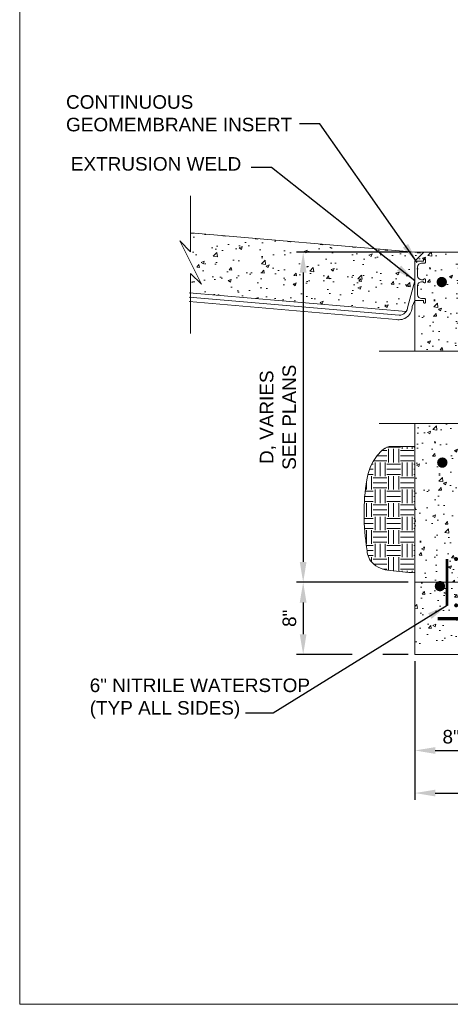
# Model space of a CAD drawing. Header units: feet. Extents: x -1473 to -1113, y 346 to 592.
# Tile 1 of 18: x -1473 to -1425, y 346 to 455. Entities that reach past the tile are written whole.
import ezdxf

# ---------------------------------------------------------------- set-up
doc = ezdxf.new("R2010")
doc.units = ezdxf.units.FT
doc.header["$MEASUREMENT"] = 0
doc.layers.get('DefPoints').update_dxf_attribs({"lineweight": 0})
for name, color, linetype, lineweight in [('C-DETL-GRPH', 2, 'Continuous', 0), ('C-Detl-Grph-Wt 0', 4, 'Continuous', 0), ('G-ANNO-DIMS', 2, 'Continuous', 0), ('G-ANNO-MASK', 1, 'Continuous', 0), ('G-ANNO-PATT', 250, 'Continuous', 0), ('S-REIN-RBAR', 1, 'Continuous', 70)]:
    doc.layers.add(name, color=color, linetype=linetype, lineweight=lineweight)
doc.layers.add('G-ANNO-NOTE', color=4, linetype='Continuous')
doc.layers.add('G-ANNO-NPLT', color=2, linetype='Continuous', lineweight=0, plot=False)
doc.styles.add("AEC_AC_05ArchDims-CC_1_1'", font='arial.ttf', dxfattribs={"height": 1.5})
doc.styles.add("AEC_AC_44Text-LeftTop_1_1'", font='arial.ttf', dxfattribs={"height": 1.5})
doc.dimstyles.new("AEC_AC_05_Arch-Dims_1_1'", dxfattribs={"dimtxt": 1.5, "dimasz": 2.25, "dimexe": 0.75, "dimexo": 0.75, "dimgap": 0.75, "dimtad": 1, "dimdec": 4, "dimzin": 15, "dimdsep": 46, "dimlunit": 4, "dimtxsty": "AEC_AC_05ArchDims-CC_1_1'", "dimcen": 0.09, "dimclrd": 256, "dimclre": 256, "dimazin": 2, "dimtfac": 0.7, "dimtdec": 4, "dimtix": 1, "dimtmove": 1, "dimatfit": 3, "dimfxl": 1, "dimfrac": 1, "dimtolj": 1, "dimtzin": 15, "dimlwd": 30, "dimlwe": 30, "dimarcsym": 0})
doc.dimstyles.new("AEC_AC_44_Notes_1_1'", dxfattribs={"dimtxt": 1.5, "dimasz": 2.25, "dimexe": 0.75, "dimexo": 0.75, "dimgap": 0.75, "dimtad": 1, "dimjust": 1, "dimdec": 3, "dimzin": 15, "dimdsep": 46, "dimlunit": 5, "dimtxsty": "AEC_AC_44Text-LeftTop_1_1'", "dimblk": 'NONE', "dimcen": 0.09, "dimclrd": 256, "dimclre": 256, "dimazin": 2, "dimtfac": 0.7, "dimtdec": 3, "dimtmove": 1, "dimatfit": 1, "dimfxl": 1, "dimfrac": 1, "dimtolj": 1, "dimtzin": 15, "dimlwd": 30, "dimlwe": 30, "dimarcsym": 0})

# ---------------------------------------------------------------- blocks, each defined once
blk = doc.blocks.new('*D80')
at = {"layer": 'DefPoints', "color": 0, "lineweight": 50, "transparency": 16777216}
for p in [(-1429.25, 429.68), (-1441.62, 393.14), (-1429.25, 393.14)]:
    blk.add_point(p, dxfattribs=at)
at = {"layer": 'G-ANNO-DIMS', "lineweight": 30, "transparency": 16777216}
for p, q in [((-1430, 429.68), (-1442.37, 429.68)), ((-1441.62, 427.43), (-1441.62, 395.39)), ((-1430, 393.14), (-1442.37, 393.14))]:
    blk.add_line(p, q, dxfattribs=at)
at = {"layer": 'G-ANNO-DIMS', "lineweight": 50, "transparency": 16777216}
for points in [[(-1442, 427.43), (-1441.25, 427.43), (-1441.62, 429.68)], [(-1442, 395.39), (-1441.25, 395.39), (-1441.62, 393.14)]]:
    blk.add_solid(points, dxfattribs=at)
at = {"layer": 'G-ANNO-DIMS', "color": 0, "lineweight": 30, "transparency": 16777216, "insert": (-1444.41, 411.41), "char_height": 1.5, "attachment_point": 5, "rotation": 90, "style": "AEC_AC_05ArchDims-CC_1_1'"}
blk.add_mtext('\\A1;D, VARIES\\PSEE PLANS', dxfattribs=at)
blk = doc.blocks.new('*D81')
at = {"layer": 'DefPoints', "color": 0, "lineweight": 50, "transparency": 16777216}
for p in [(-1429.25, 393.14), (-1441.62, 385.13), (-1429.25, 385.13)]:
    blk.add_point(p, dxfattribs=at)
at = {"layer": 'G-ANNO-DIMS', "lineweight": 30, "transparency": 16777216}
for p, q in [((-1430, 393.14), (-1442.37, 393.14)), ((-1441.62, 390.89), (-1441.62, 387.38)), ((-1436.19, 385.13), (-1442.37, 385.13)), ((-1430, 385.13), (-1432.82, 385.13))]:
    blk.add_line(p, q, dxfattribs=at)
at = {"layer": 'G-ANNO-DIMS', "lineweight": 50, "transparency": 16777216}
for points in [[(-1442, 390.89), (-1441.25, 390.89), (-1441.62, 393.14)], [(-1442, 387.38), (-1441.25, 387.38), (-1441.62, 385.13)]]:
    blk.add_solid(points, dxfattribs=at)
at = {"layer": 'G-ANNO-DIMS', "color": 0, "lineweight": 30, "transparency": 16777216, "insert": (-1443.14, 389.14), "char_height": 1.5, "attachment_point": 5, "rotation": 90, "style": "AEC_AC_05ArchDims-CC_1_1'"}
blk.add_mtext('\\A1;8"', dxfattribs=at)
blk = doc.blocks.new('*D82')
at = {"layer": 'DefPoints', "color": 0, "lineweight": 50, "transparency": 16777216}
for p in [(-1429.25, 385.13), (-1421.25, 381.04), (-1421.25, 374.51)]:
    blk.add_point(p, dxfattribs=at)
at = {"layer": 'G-ANNO-DIMS', "lineweight": 30, "transparency": 16777216}
for p, q in [((-1429.25, 384.38), (-1429.25, 373.76)), ((-1421.25, 380.29), (-1421.25, 373.76)), ((-1427, 374.51), (-1423.5, 374.51))]:
    blk.add_line(p, q, dxfattribs=at)
at = {"layer": 'G-ANNO-DIMS', "lineweight": 50, "transparency": 16777216}
for points in [[(-1427, 374.88), (-1427, 374.13), (-1429.25, 374.51)], [(-1423.5, 374.88), (-1423.5, 374.13), (-1421.25, 374.51)]]:
    blk.add_solid(points, dxfattribs=at)
at = {"layer": 'G-ANNO-DIMS', "color": 0, "lineweight": 30, "transparency": 16777216, "insert": (-1425.25, 376.02), "char_height": 1.5, "attachment_point": 5, "style": "AEC_AC_05ArchDims-CC_1_1'"}
blk.add_mtext('\\A1;8"', dxfattribs=at)
blk = doc.blocks.new('*D93')
at = {"layer": 'DefPoints', "color": 0, "lineweight": 50, "transparency": 16777216}
for p in [(-1429.25, 385.13), (-1394.75, 385.13), (-1394.75, 369.79)]:
    blk.add_point(p, dxfattribs=at)
at = {"layer": 'G-ANNO-DIMS', "lineweight": 30, "transparency": 16777216}
for p, q in [((-1429.25, 384.38), (-1429.25, 369.04)), ((-1394.75, 384.38), (-1394.75, 382.82)), ((-1394.75, 379.52), (-1394.75, 369.04)), ((-1427, 369.79), (-1397, 369.79))]:
    blk.add_line(p, q, dxfattribs=at)
at = {"layer": 'G-ANNO-DIMS', "lineweight": 50, "transparency": 16777216}
for points in [[(-1427, 370.17), (-1427, 369.42), (-1429.25, 369.79)], [(-1397, 370.17), (-1397, 369.42), (-1394.75, 369.79)]]:
    blk.add_solid(points, dxfattribs=at)
at = {"layer": 'G-ANNO-DIMS', "color": 0, "lineweight": 30, "transparency": 16777216, "insert": (-1412, 371.32), "char_height": 1.5, "attachment_point": 5, "style": "AEC_AC_05ArchDims-CC_1_1'"}
blk.add_mtext('\\A1;35 {\\H1x;1/2}"', dxfattribs=at)
blk = doc.blocks.new('_None')

msp = doc.modelspace()

# ---------------------------------------------------------------- hatches: boundary and pattern name
at = {"layer": 'C-DETL-GRPH', "extrusion": (0.026377, -5.01812e-12, 0.999652)}
msp.add_hatch(color=256, dxfattribs=at).paths.add_polyline_path([(395.91502, 1425.26768, 1), (395.49, 1425.11842, 1)])
at = {"layer": 'C-DETL-GRPH', "extrusion": (0.026377, -4.94442e-12, 0.999652)}
msp.add_hatch(color=256, dxfattribs=at).paths.add_polyline_path([(390.78641, 1425.26768, 1), (390.36138, 1425.11842, 1)])
at = {"layer": 'G-ANNO-PATT'}
h = msp.add_hatch(dxfattribs=at)
h.set_pattern_fill('AR-CONC', color=256, style=0, pattern_type=2)
h.set_pattern_definition([(50, (-1446.2298, 427.4008), (3.5863, -0.31376), [0.375, -4.125]), (355, (-1446.23, 427.4008), (-0.69376, 3.76096), [0.3, -3.3]), (100.451, (-1445.931, 427.3746), (2.89254, 3.4472), [0.3187, -3.5057]), (46.184, (-1446.23, 428.401), (5.3362, -0.8276), [0.5625, -6.1875]), (96.636, (-1445.785, 428.332), (4.6733, 4.8706), [0.478, -5.2586]), (351.184, (-1446.23, 428.401), (4.6733, 4.8706), [0.45, -4.95]), (21, (-1445.7298, 428.1508), (2.98453, -2.0131), [0.375, -4.125]), (326, (-1445.73, 428.1508), (1.2166, 3.62575), [0.3, -3.3]), (71.451, (-1445.481, 427.983), (4.2011, 1.61266), [0.3187, -3.5057]), (37.5, (-1446.2298, 427.4008), (0.0608, 1.66447), [0, -3.26, 0, -3.35, 0, -3.3125]), (7.5, (-1446.2298, 427.4008), (1.31535, 1.97206), [0, -1.91, 0, -3.185, 0, -1.2625]), (327.5, (-1447.3448, 427.4008), (2.66911, -0.11277), [0, -1.25, 0, -3.9, 0, -5.175]), (317.5, (-1447.8448, 427.4008), (2.91593, 0.50052), [0, -1.625, 0, -2.59, 0, -3.675])])
h.paths.add_polyline_path([(-1430.04688, 423.67958), (-1429.2531, 426.51274), (-1429.2531, 428.68394), (-1428.2531, 429.68394), (-1429.2531, 429.68394), (-1454.0854, 431.8428), (-1454.0854, 429.74177), (-1455.2854, 430.94177), (-1452.8854, 426.14178), (-1454.0854, 427.34178), (-1454.0854, 425.17694), (-1430.22397, 423.11678, 0.153622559)])
h = msp.add_hatch(dxfattribs=at)
h.set_pattern_fill('AR-CONC', color=256, style=0, pattern_type=2)
h.set_pattern_definition([(50, (-1427.162, 422.6133), (3.5863, -0.3138), [0.375, -4.125]), (355, (-1427.162, 422.6133), (-0.6938, 3.761), [0.3, -3.3]), (100.45, (-1426.8632, 422.587), (2.8925, 3.4472), [0.3187, -3.5057]), (46.184, (-1427.162, 423.6133), (5.3362, -0.8276), [0.5625, -6.1875]), (96.636, (-1426.7174, 423.5443), (4.6733, 4.8706), [0.478, -5.2586]), (351.184, (-1427.162, 423.613), (4.6733, 4.8706), [0.45, -4.95]), (21, (-1426.662, 423.3633), (2.9845, -2.0131), [0.375, -4.125]), (326, (-1426.662, 423.3633), (1.2166, 3.6258), [0.3, -3.3]), (71.45, (-1426.4134, 423.1955), (4.2011, 1.6127), [0.3187, -3.5057]), (37.5, (-1427.1621, 422.6133), (0.0608, 1.66447), [0, -3.26, 0, -3.35, 0, -3.3125]), (7.5, (-1427.162, 422.6133), (1.31535, 1.97206), [0, -1.91, 0, -3.185, 0, -1.2625]), (327.5, (-1428.277, 422.6133), (2.66911, -0.11277), [0, -1.25, 0, -3.9, 0, -5.175]), (317.5, (-1428.777, 422.6133), (2.91593, 0.5005), [0, -1.625, 0, -2.59, 0, -3.675])])
h.paths.add_polyline_path([(-1429.2531, 418.70946), (-1421.24912, 418.70946), (-1421.24912, 425.18395), (-1424.24911, 425.18395), (-1424.24911, 426.68395), (-1422.74911, 426.68395), (-1422.74911, 429.68394), (-1428.2531, 429.68394), (-1429.24261, 428.69443), (-1429.2531, 428.68394)])
h = msp.add_hatch(dxfattribs=at)
h.set_pattern_fill('AR-CONC', color=256, style=0, pattern_type=2)
h.set_pattern_definition([(50, (-1426.6058, 403.3426), (3.5863, -0.31376), [0.375, -4.125]), (355, (-1426.6058, 403.3426), (-0.6938, 3.761), [0.3, -3.3]), (100.45, (-1426.307, 403.3165), (2.8925, 3.4472), [0.3187, -3.5057]), (46.184, (-1426.6058, 404.3426), (5.3362, -0.8276), [0.5625, -6.1875]), (96.636, (-1426.161, 404.2737), (4.6733, 4.8706), [0.478, -5.2586]), (351.184, (-1426.606, 404.3426), (4.6733, 4.8706), [0.45, -4.95]), (21, (-1426.1058, 404.0926), (2.9845, -2.0131), [0.375, -4.125]), (326, (-1426.1058, 404.0926), (1.2166, 3.6258), [0.3, -3.3]), (71.45, (-1425.857, 403.925), (4.2011, 1.6127), [0.3187, -3.5057]), (37.5, (-1426.6058, 403.3426), (0.0608, 1.66447), [0, -3.26, 0, -3.35, 0, -3.3125]), (7.5, (-1426.6058, 403.3426), (1.31535, 1.97206), [0, -1.91, 0, -3.185, 0, -1.2625]), (327.5, (-1427.7208, 403.3426), (2.66911, -0.11277), [0, -1.25, 0, -3.9, 0, -5.175]), (317.5, (-1428.2208, 403.3426), (2.91593, 0.50052), [0, -1.625, 0, -2.59, 0, -3.675])])
h.paths.add_polyline_path([(-1429.2531, 410.72073), (-1429.2531, 393.13777), (-1421.24912, 393.13777), (-1421.24912, 410.72073)])
h = msp.add_hatch(dxfattribs=at)
h.set_pattern_fill('EARTH', color=256, style=0, pattern_type=2)
h.set_pattern_definition([(0, (-1432.3609, 396.0822), (1.5, 1.5), [1.5, -1.5]), (0, (-1432.3609, 396.6447), (1.5, 1.5), [1.5, -1.5]), (0, (-1432.3609, 397.2072), (1.5, 1.5), [1.5, -1.5]), (90, (-1432.1734, 397.3947), (-1.5, 1.5), [1.5, -1.5]), (90, (-1431.6109, 397.3947), (-1.5, 1.5), [1.5, -1.5]), (90, (-1431.0484, 397.3947), (-1.5, 1.5), [1.5, -1.5])])
edge = h.paths.add_edge_path()
edge.add_line((-1429.2531, 394.16471), (-1429.2531, 408.17777))
edge.add_line((-1429.2531, 408.17777), (-1431.89578, 408.17777))
edge.add_spline(control_points=[(-1431.89578, 408.17777), (-1432.50875, 408.17777), (-1432.99558, 407.69196), (-1433.42564, 407.1574), (-1434.10972, 406.30711), (-1434.41052, 405.43377), (-1434.58154, 404.47043), (-1435.02899, 401.95005), (-1434.94819, 399.34717), (-1434.58154, 396.81767), (-1434.50678, 396.3019), (-1434.45539, 395.79677), (-1434.03759, 395.35514), (-1433.43863, 394.72202), (-1432.7398, 394.51037), (-1431.99777, 394.43681)], knot_values=[0, 0, 0, 0, 0.113414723, 0.113414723, 0.113414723, 0.293815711, 0.293815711, 0.293815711, 0.765796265, 0.765796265, 0.765796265, 0.862033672, 0.862033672, 0.862033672, 1, 1, 1, 1], degree=3, periodic=0)
edge.add_line((-1431.99777, 394.43681), (-1429.2531, 394.16471))
h = msp.add_hatch(dxfattribs=at)
h.set_pattern_fill('AR-CONC', color=256, style=0, pattern_type=2)
h.set_pattern_definition([(50, (-1413.4117, 386.7974), (3.5863, -0.31376), [0.375, -4.125]), (355, (-1413.4117, 386.7974), (-0.69376, 3.76096), [0.3, -3.3]), (100.451, (-1413.113, 386.7713), (2.89254, 3.4472), [0.3187, -3.5057]), (46.184, (-1413.4117, 387.7974), (5.3362, -0.8276), [0.5625, -6.1875]), (96.636, (-1412.967, 387.7285), (4.6733, 4.8706), [0.478, -5.2586]), (351.184, (-1413.412, 387.7974), (4.6733, 4.8706), [0.45, -4.95]), (21, (-1412.9117, 387.5474), (2.98453, -2.0131), [0.375, -4.125]), (326, (-1412.9117, 387.5474), (1.2166, 3.62575), [0.3, -3.3]), (71.451, (-1412.663, 387.3797), (4.2011, 1.61266), [0.3187, -3.5057]), (37.5, (-1413.4117, 386.7974), (0.0608, 1.66447), [0, -3.26, 0, -3.35, 0, -3.3125]), (7.5, (-1413.4117, 386.7974), (1.31535, 1.97206), [0, -1.91, 0, -3.185, 0, -1.2625]), (327.5, (-1414.5267, 386.7974), (2.66911, -0.112774), [0, -1.25, 0, -3.9, 0, -5.175]), (317.5, (-1415.0267, 386.7974), (2.91593, 0.50052), [0, -1.625, 0, -2.59, 0, -3.675])])
h.paths.add_polyline_path([(-1429.2531, 385.13378), (-1394.75317, 385.13378), (-1394.75317, 391.97552), (-1402.75715, 392.77589), (-1402.75715, 393.13777), (-1421.24912, 393.13777), (-1429.2531, 393.13777)])
at = {"layer": 'S-REIN-RBAR'}
for points in [[(-1425.70941, 426.37764, 1), (-1426.86281, 426.37764, 1)], [(-1425.64703, 406.3828, 1), (-1426.80044, 406.3828, 1)], [(-1425.91153, 392.70321, 1), (-1427.06494, 392.70321, 1)]]:
    msp.add_hatch(color=256, dxfattribs=at).paths.add_polyline_path(points)

# ---------------------------------------------------------------- linework, layer by layer
at = {"layer": 'C-DETL-GRPH', "lineweight": 53}
msp.add_line((-1425.68904, 390.5739, 0.00157), (-1425.68904, 395.70251, 0.00157), dxfattribs=at)
at = {"layer": 'C-Detl-Grph-Wt 0'}
for p, q in [((-1429.2531, 429.68394, 0.00157), (-1454.0854, 431.8428, 0.00157)), ((-1421.24912, 429.68394, 0.00157), (-1429.2531, 429.68394, 0.00157)), ((-1428.2531, 429.68394, 0.00157), (-1429.2531, 428.68394, 0.00157)), ((-1429.2531, 428.68394, 0.00157), (-1429.2531, 418.70946, 0.00157)), ((-1429.2531, 426.51274, 0.00157), (-1430.04688, 423.67958, 0.00157)), ((-1430.22397, 423.11678, 0.00157), (-1454.24328, 425.19057, 0.00157)), ((-1431.01722, 422.69684, 0.00157), (-1454.24328, 424.70212, 0.00157)), ((-1431.32544, 422.23532, 0.00157), (-1454.24328, 424.21366, 0.00157)), ((-1429.2531, 424.33105, 0.00157), (-1429.55546, 423.67958, 0.00157)), ((-1429.2531, 410.72073, 0.00157), (-1429.2531, 385.13378, 0.00157)), ((-1429.2531, 393.13777, 0.00157), (-1421.24912, 393.13777, 0.00157)), ((-1429.2531, 385.13378, 0.00157), (-1394.75317, 385.13378, 0.00157))]:
    msp.add_line(p, q, dxfattribs=at)
at = {"layer": 'C-Detl-Grph-Wt 0', "ltscale": 0.022277}
for p, q in [((-1429.2531, 428.69443, 0.00157), (-1428.31061, 428.69443, 0.00157)), ((-1428.31061, 428.69443, 0.00157), (-1428.31061, 428.91551, 0.00157)), ((-1428.2408, 428.98533, 0.00157), (-1428.15935, 428.98533, 0.00157)), ((-1428.08953, 428.91551, 0.00157), (-1428.08953, 428.54317, 0.00157)), ((-1428.96221, 428.0312, 0.00157), (-1428.96221, 427.06544, 0.00157)), ((-1428.15935, 428.47336, 0.00157), (-1428.52005, 428.47336, 0.00157)), ((-1428.52005, 426.62328, 0.00157), (-1428.31061, 426.62328, 0.00157)), ((-1428.52005, 426.4022, 0.00157), (-1428.31061, 426.4022, 0.00157)), ((-1428.31061, 426.62328, 0.00157), (-1428.31061, 426.66401, 0.00157)), ((-1428.31061, 426.4022, 0.00157), (-1428.31061, 426.36148, 0.00157)), ((-1428.2408, 426.73382, 0.00157), (-1428.15935, 426.73382, 0.00157)), ((-1428.08953, 426.66401, 0.00157), (-1428.08953, 426.51274, 0.00157)), ((-1428.08953, 426.36148, 0.00157), (-1428.08953, 426.51274, 0.00157)), ((-1428.96221, 424.99428, 0.00157), (-1428.96221, 425.96005, 0.00157)), ((-1428.2408, 426.29166, 0.00157), (-1428.15935, 426.29166, 0.00157)), ((-1429.2531, 424.33105, 0.00157), (-1428.31061, 424.33105, 0.00157)), ((-1428.15935, 424.55213, 0.00157), (-1428.52005, 424.55213, 0.00157)), ((-1428.31061, 424.33105, 0.00157), (-1428.31061, 424.10997, 0.00157)), ((-1428.08953, 424.10997, 0.00157), (-1428.08953, 424.48231, 0.00157)), ((-1428.2408, 424.04016, 0.00157), (-1428.15935, 424.04016, 0.00157))]:
    msp.add_line(p, q, dxfattribs=at)
at = {"layer": 'C-Detl-Grph-Wt 0', "ltscale": 0.022277, "extrusion": (0, 0, -1)}
for centre, radius, start, end in [((1428.2408, 428.91551, -0.00157), 0.06981, 0, 90), ((1428.15935, 428.91551, -0.00157), 0.06981, 90, 180), ((1428.15935, 428.54317, -0.00157), 0.06981, 180, 270), ((1428.52005, 425.96005, -0.00157), 0.44216, 0, 90), ((1428.2408, 426.66401, -0.00157), 0.06981, 0, 90), ((1428.15935, 426.66401, -0.00157), 0.06981, 90, 180), ((1428.52005, 424.99428, -0.00157), 0.44216, 270, 0)]:
    msp.add_arc(centre, radius, start, end, dxfattribs=at)
at = {"layer": 'C-Detl-Grph-Wt 0', "ltscale": 0.022277}
for centre, radius, start, end in [((-1428.52005, 428.0312, 0.00157), 0.44216, 90, 180), ((-1428.52005, 427.06544, 0.00157), 0.44216, 180, 270), ((-1428.2408, 426.36148, 0.00157), 0.06981, 180, 270), ((-1428.15935, 426.36148, 0.00157), 0.06981, 270, 360), ((-1428.15935, 424.48231, 0.00157), 0.06981, 360, 90), ((-1428.2408, 424.10997, 0.00157), 0.06981, 180, 270), ((-1428.15935, 424.10997, 0.00157), 0.06981, 270, 0)]:
    msp.add_arc(centre, radius, start, end, dxfattribs=at)
at = {"layer": 'C-Detl-Grph-Wt 0', "extrusion": (0, 0, -1)}
for radius, end in [(1.47423, 281.5724668), (0.98282, 269.2724471)]:
    msp.add_arc((1431.0297, 423.67958, -0.00157), radius, 180, end, dxfattribs=at)
at = {"layer": 'G-ANNO-MASK'}
for p, q in [((-1454.0854, 429.74177, 0.00157), (-1454.0854, 435.92801, 0.00157)), ((-1454.0854, 420.6803, 0.00157), (-1454.0854, 427.34178, 0.00157)), ((-1413.11763, 418.70946, 0.00157), (-1433.20959, 418.70946, 0.00157)), ((-1433.20959, 410.72073, 0.00157), (-1411.93226, 410.72073, 0.00157))]:
    msp.add_line(p, q, dxfattribs=at)
at = {"layer": 'G-ANNO-MASK', "elevation": 0.00157, "flags": 128}
msp.add_lwpolyline([(-1454.0854, 429.74177), (-1455.2854, 430.94177), (-1452.8854, 426.14178), (-1454.0854, 427.34178)], dxfattribs=at)
at = {"layer": 'G-ANNO-NPLT', "lineweight": 13}
msp.add_open_spline([(-1429.2531, 408.17777, 0.00157), (-1430.13399, 408.17777, 0.00157), (-1431.01489, 408.17777, 0.00157), (-1431.89578, 408.17777, 0.00157), (-1432.50875, 408.17777, 0.00157), (-1432.99558, 407.69196, 0.00157), (-1433.42564, 407.1574, 0.00157), (-1434.10972, 406.30711, 0.00157), (-1434.41052, 405.43377, 0.00157), (-1434.58154, 404.47043, 0.00157), (-1435.02899, 401.95005, 0.00157), (-1434.94819, 399.34717, 0.00157), (-1434.58154, 396.81767, 0.00157), (-1434.50678, 396.3019, 0.00157), (-1434.45539, 395.79677, 0.00157), (-1434.03759, 395.35514, 0.00157), (-1433.43863, 394.72202, 0.00157), (-1432.7398, 394.51037, 0.00157), (-1431.99777, 394.43681, 0.00157), (-1431.08288, 394.34611, 0.00157), (-1430.16799, 394.25541, 0.00157), (-1429.2531, 394.16471, 0.00157)], degree=3, knots=[0, 0, 0, 0, 0.122261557, 0.122261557, 0.122261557, 0.207338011, 0.207338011, 0.207338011, 0.342663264, 0.342663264, 0.342663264, 0.696712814, 0.696712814, 0.696712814, 0.768903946, 0.768903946, 0.768903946, 0.872397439, 0.872397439, 0.872397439, 1, 1, 1, 1], dxfattribs=at)
at = {"layer": 'G-ANNO-NPLT'}
msp.add_3dface([(-1112.98796, 592.40061, -93333.33071), (-1472.98796, 592.40061, -93333.33071), (-1472.98796, 346.40061, -93333.33071), (-1112.98796, 346.40061, -93333.33071)], dxfattribs=at)
at = {"layer": 'S-REIN-RBAR'}
msp.add_line((-1426.73261, 389.13828, 0.00157), (-1397.36317, 389.13828, 0.00157), dxfattribs=at)

# ---------------------------------------------------------------- texts
at = {"layer": 'G-ANNO-NOTE', "lineweight": 53, "insert": (-1467.86123, 443.04519, 0.00157), "char_height": 1.5, "width": 28.5595503, "attachment_point": 7, "style": "AEC_AC_44Text-LeftTop_1_1'"}
msp.add_mtext('CONTINUOUS GEOMEMBRANE INSERT', dxfattribs=at)
at = {"layer": 'G-ANNO-NOTE', "lineweight": 53, "insert": (-1467.33153, 438.69109, 0.00157), "char_height": 1.5, "attachment_point": 7, "style": "AEC_AC_44Text-LeftTop_1_1'"}
msp.add_mtext('EXTRUSION WELD', dxfattribs=at)
at = {"layer": 'G-ANNO-NOTE', "insert": (-1465.23986, 382.47542), "char_height": 1.5, "attachment_point": 1, "style": "AEC_AC_44Text-LeftTop_1_1'"}
msp.add_mtext('6" NITRILE WATERSTOP\\P(TYP ALL SIDES)', dxfattribs=at)

# ---------------------------------------------------------------- dimensions: what is measured, and where the dimension line sits
at = {"layer": 'G-ANNO-DIMS', "lineweight": 30}
for base, p1, p2, text, picture, middle in [((-1441.62496, 393.13777, 0.00157), (-1429.2531, 429.68394, 0.00157), (-1429.2531, 393.13777, 0.00157), 'D, VARIES\\PSEE PLANS', '*D80', (-1444.41333, 411.41086, 0.00157)), ((-1441.62496, 385.13378, 0.00157), (-1429.2531, 393.13777, 0.00157), (-1429.2531, 385.13378, 0.00157), '8"', '*D81', (-1443.14082, 389.13578, 0.00157))]:
    dim = msp.add_linear_dim(base=base, p1=p1, p2=p2, angle=270, text=text, dimstyle="AEC_AC_05_Arch-Dims_1_1'", dxfattribs=at)
    dim.commit()
    dim.dimension.update_dxf_attribs({"geometry": picture, "text_midpoint": middle})
for base, p2, text, picture, middle in [((-1421.24912, 374.50529, 0.00157), (-1421.24912, 381.04463, 0.00157), '8"', '*D82', (-1425.25111, 376.02115, 0.00157)), ((-1394.75317, 369.79242, 0.00157), (-1394.75317, 385.13378, 0.00157), '35 {\\H1x;1/2}"', '*D93', (-1412.00314, 371.31851, 0.00157))]:
    dim = msp.add_linear_dim(base=base, p1=(-1429.2531, 385.13378, 0.00157), p2=p2, text=text, dimstyle="AEC_AC_05_Arch-Dims_1_1'", dxfattribs=at)
    dim.commit()
    dim.dimension.update_dxf_attribs({"geometry": picture, "text_midpoint": middle})

# ---------------------------------------------------------------- leaders
at = {"layer": 'G-ANNO-NOTE', "lineweight": 30, "annotation_type": 0, "has_hookline": 1, "hookline_direction": 1}
for points, text_width in [([(-1429.01493, 428.55575, 0.00157), (-1439.76807, 443.88696, 0.00157), (-1442.01807, 443.88696, 0.00157)], 24.87892), ([(-1429.2531, 426.51274, 0.00157), (-1445.11667, 439.0599, 0.00157), (-1447.36667, 439.0599, 0.00157)], 18.58424)]:
    msp.add_leader(points, dimstyle="AEC_AC_44_Notes_1_1'", override={"dimtad": 0, "dimclrd": 0, "dimlwd": 25}, dxfattribs=dict(at, text_width=text_width))
at = {"layer": 'G-ANNO-NOTE', "lineweight": 50}
msp.add_leader([(-1425.68904, 390.5739, 0.00157), (-1444.94603, 378.65106, 0.00157), (-1447.99497, 378.65106, 0.00157)], dimstyle="AEC_AC_44_Notes_1_1'", override={"dimgap": 0.75, "dimtad": 0, "dimzin": 0, "dimse1": 1, "dimse2": 1, "dimlwd": 25, "dimlwe": 25}, dxfattribs=at)

doc.saveas('drawing.dxf')
